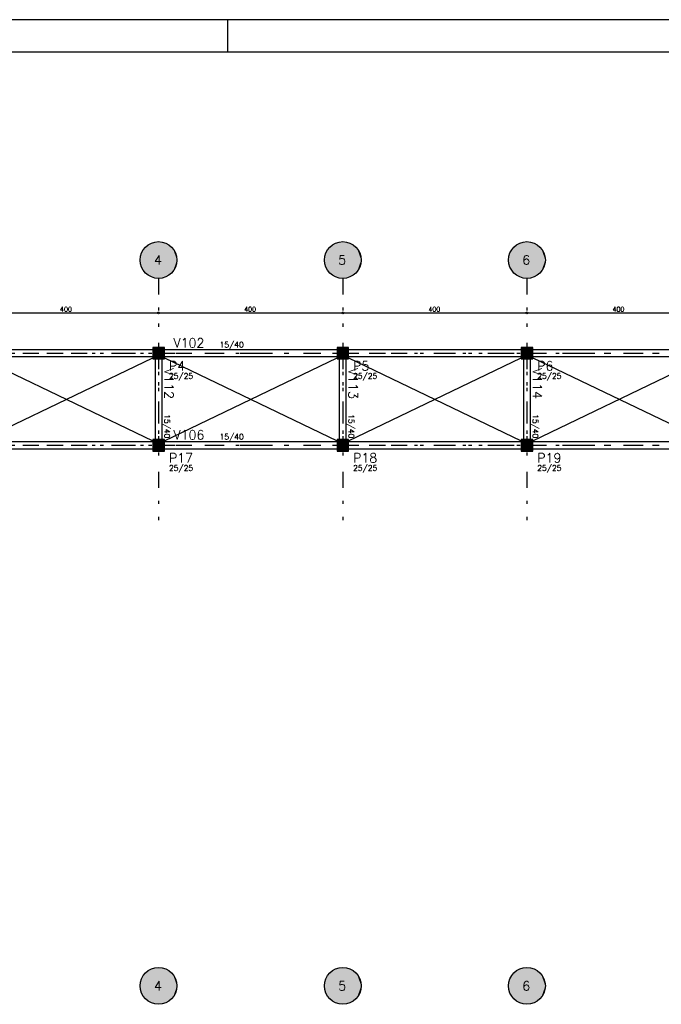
# Model space of a CAD drawing. Extents: x 0 to 84.1, y 0 to 59.4.
# Tile 5 of 9: x 22.1 to 42.1, y 28.8 to 59.4. Entities that reach past the tile are written whole.
import ezdxf

# ---------------------------------------------------------------- set-up
doc = ezdxf.new("R2010")
doc.units = 0
doc.header["$MEASUREMENT"] = 0
doc.linetypes.add('ESTILO_TQS_0003', pattern=[1.5, 0.5, -0.4, 0.1, -0.5])
doc.linetypes.add('ESTILO_TQS_0004', pattern=[2, 0.5, -0.4, 0.1, -0.4, 0.1, -0.5])
for name, color, linetype in [('1', 1, 'CONTINUOUS'), ('2', 2, 'CONTINUOUS'), ('3', 3, 'CONTINUOUS'), ('4', 4, 'CONTINUOUS'), ('6', 6, 'CONTINUOUS'), ('9', 9, 'CONTINUOUS')]:
    doc.layers.add(name, color=color, linetype=linetype)
doc.styles.get("Standard").update_dxf_attribs({"font": 'ROMANS.SHX'})

msp = doc.modelspace()

# ---------------------------------------------------------------- linework, layer by layer
at = {"layer": '1', "linetype": 'ESTILO_TQS_0004'}
for p, q in [((26.452, 51.367), (26.452, 43.867)), ((32.167, 51.367), (32.167, 43.867)), ((37.881, 51.367), (37.881, 43.867)), ((6.988, 49.046), (80.202, 49.046)), ((6.988, 46.189), (80.202, 46.189))]:
    msp.add_line(p, q, dxfattribs=at)
at = {"layer": '1', "linetype": 'Continuous'}
for p, q in [((20.559, 50.296), (26.631, 50.296)), ((26.274, 50.296), (32.345, 50.296)), ((26.452, 50.296), (26.452, 50.296)), ((26.452, 50.296), (26.452, 50.296)), ((31.988, 50.296), (38.059, 50.296)), ((32.167, 50.296), (32.167, 50.296)), ((32.167, 50.296), (32.167, 50.296)), ((37.702, 50.296), (43.774, 50.296)), ((37.881, 50.296), (37.881, 50.296)), ((37.881, 50.296), (37.881, 50.296)), ((26.452, 49.046), (26.452, 49.046)), ((32.167, 49.046), (32.167, 49.046)), ((37.881, 49.046), (37.881, 49.046)), ((26.452, 46.189), (26.452, 46.189)), ((32.167, 46.189), (32.167, 46.189)), ((37.881, 46.189), (37.881, 46.189))]:
    msp.add_line(p, q, dxfattribs=at)
at = {"layer": '1', "linetype": 'ESTILO_TQS_0003'}
for p, q in [((20.738, 49.046), (26.452, 49.046)), ((26.452, 49.046), (26.452, 46.189)), ((26.452, 49.046), (32.167, 49.046)), ((32.167, 49.046), (37.881, 49.046)), ((32.167, 49.046), (32.167, 46.189)), ((37.881, 49.046), (43.595, 49.046)), ((37.881, 49.046), (37.881, 46.189)), ((20.738, 46.189), (26.452, 46.189)), ((26.452, 46.189), (32.167, 46.189)), ((32.167, 46.189), (37.881, 46.189)), ((37.881, 46.189), (43.595, 46.189))]:
    msp.add_line(p, q, dxfattribs=at)
at = {"layer": '1', "linetype": 'Continuous'}
for points in [[(26.274, 49.153), (20.917, 49.153)], [(20.917, 48.939), (26.274, 48.939)], [(26.345, 49.099), (26.345, 48.992), (26.452, 49.046), (26.345, 49.099)], [(26.399, 48.939), (26.506, 48.939), (26.452, 49.046), (26.399, 48.939)], [(26.399, 48.939), (26.506, 48.939), (26.452, 49.046), (26.399, 48.939)], [(31.988, 49.153), (26.631, 49.153)], [(26.631, 48.939), (31.988, 48.939)], [(32.059, 49.099), (32.059, 48.992), (32.167, 49.046), (32.059, 49.099)], [(32.113, 48.939), (32.22, 48.939), (32.167, 49.046), (32.113, 48.939)], [(37.702, 49.153), (32.345, 49.153)], [(32.345, 48.939), (37.702, 48.939)], [(37.774, 49.099), (37.774, 48.992), (37.881, 49.046), (37.774, 49.099)], [(37.827, 48.939), (37.934, 48.939), (37.881, 49.046), (37.827, 48.939)], [(43.417, 49.153), (38.059, 49.153)], [(38.059, 48.939), (43.417, 48.939)], [(26.345, 48.867), (26.345, 46.367)], [(26.559, 46.367), (26.559, 48.867)], [(32.059, 48.867), (32.059, 46.367)], [(32.274, 46.367), (32.274, 48.867)], [(37.774, 48.867), (37.774, 46.367)], [(37.988, 46.367), (37.988, 48.867)], [(26.274, 46.296), (20.917, 46.296)], [(26.345, 46.242), (26.345, 46.135), (26.452, 46.189), (26.345, 46.242)], [(26.399, 46.082), (26.506, 46.082), (26.452, 46.189), (26.399, 46.082)], [(26.399, 46.082), (26.506, 46.082), (26.452, 46.189), (26.399, 46.082)], [(31.988, 46.296), (26.631, 46.296)], [(32.059, 46.242), (32.059, 46.135), (32.167, 46.189), (32.059, 46.242)], [(32.113, 46.082), (32.22, 46.082), (32.167, 46.189), (32.113, 46.082)], [(37.702, 46.296), (32.345, 46.296)], [(37.774, 46.242), (37.774, 46.135), (37.881, 46.189), (37.774, 46.242)], [(37.827, 46.082), (37.934, 46.082), (37.881, 46.189), (37.827, 46.082)], [(43.417, 46.296), (38.059, 46.296)], [(20.917, 46.082), (26.274, 46.082)], [(26.631, 46.082), (31.988, 46.082)], [(32.345, 46.082), (37.702, 46.082)], [(38.059, 46.082), (43.417, 46.082)]]:
    msp.add_lwpolyline(points, dxfattribs=at)
for centre, radius in [((26.452, 50.296), 0.0286), ((26.452, 50.296), 0.0286), ((26.452, 50.296), 0.0143), ((26.452, 50.296), 0.0143), ((32.167, 50.296), 0.0286), ((32.167, 50.296), 0.0286), ((32.167, 50.296), 0.0143), ((32.167, 50.296), 0.0143), ((37.881, 50.296), 0.0286), ((37.881, 50.296), 0.0286), ((37.881, 50.296), 0.0143), ((37.881, 50.296), 0.0143), ((26.452, 49.046), 0.0857), ((26.452, 49.046), 0.0857), ((26.452, 49.046), 0.0857), ((32.167, 49.046), 0.0857), ((32.167, 49.046), 0.0857), ((37.881, 49.046), 0.0857), ((37.881, 49.046), 0.0857), ((26.452, 46.189), 0.0857), ((26.452, 46.189), 0.0857), ((26.452, 46.189), 0.0857), ((32.167, 46.189), 0.0857), ((32.167, 46.189), 0.0857), ((37.881, 46.189), 0.0857), ((37.881, 46.189), 0.0857)]:
    msp.add_circle(centre, radius, dxfattribs=at)
at = {"layer": '2', "linetype": 'Continuous'}
for p, q in [((84.1, 59.4), (0, 59.4)), ((28.6, 58.4), (28.6, 59.4)), ((20.917, 46.33), (26.274, 48.904)), ((20.917, 48.904), (26.274, 46.33)), ((26.631, 46.33), (31.988, 48.904)), ((26.631, 48.904), (31.988, 46.33)), ((32.345, 46.33), (37.702, 48.904)), ((32.345, 48.904), (37.702, 46.33)), ((38.059, 46.33), (43.417, 48.904)), ((38.059, 48.904), (43.417, 46.33))]:
    msp.add_line(p, q, dxfattribs=at)
msp.add_lwpolyline([(83.1, 1), (2.5, 1), (2.5, 58.4), (83.1, 58.4), (83.1, 1)], dxfattribs=at)
for centre in [(26.452, 51.939), (32.167, 51.939), (37.881, 51.939), (26.452, 29.405), (32.167, 29.405), (37.881, 29.405)]:
    msp.add_circle(centre, 0.571, dxfattribs=at)
at = {"layer": '6', "linetype": 'Continuous'}
for points in [[(26.274, 48.867), (26.631, 48.867), (26.631, 49.224), (26.274, 49.224), (26.274, 48.867)], [(31.988, 48.867), (32.345, 48.867), (32.345, 49.224), (31.988, 49.224), (31.988, 48.867)], [(37.702, 48.867), (38.059, 48.867), (38.059, 49.224), (37.702, 49.224), (37.702, 48.867)], [(26.274, 46.01), (26.631, 46.01), (26.631, 46.367), (26.274, 46.367), (26.274, 46.01)], [(31.988, 46.01), (32.345, 46.01), (32.345, 46.367), (31.988, 46.367), (31.988, 46.01)], [(37.702, 46.01), (38.059, 46.01), (38.059, 46.367), (37.702, 46.367), (37.702, 46.01)]]:
    msp.add_lwpolyline(points, dxfattribs=at)
at = {"layer": '9', "linetype": 'Continuous'}
for points in [[(27.024, 51.939), (26.009, 52.299), (25.964, 52.236)], [(27.024, 51.939), (26.062, 52.356), (26.009, 52.299)], [(27.024, 51.939), (26.123, 52.406), (26.062, 52.356)], [(27.024, 51.939), (26.189, 52.446), (26.123, 52.406)], [(27.024, 51.939), (26.261, 52.477), (26.189, 52.446)], [(27.024, 51.939), (26.336, 52.498), (26.261, 52.477)], [(27.024, 51.939), (26.413, 52.509), (26.336, 52.498)], [(27.024, 51.939), (26.491, 52.509), (26.413, 52.509)], [(27.024, 51.939), (26.569, 52.498), (26.491, 52.509)], [(27.024, 51.939), (26.644, 52.477), (26.569, 52.498)], [(27.024, 51.939), (26.715, 52.446), (26.644, 52.477)], [(27.024, 51.939), (26.782, 52.406), (26.715, 52.446)], [(27.024, 51.939), (26.842, 52.356), (26.782, 52.406)], [(27.024, 51.939), (26.896, 52.299), (26.842, 52.356)], [(27.024, 51.939), (26.941, 52.236), (26.896, 52.299)], [(32.738, 51.939), (31.723, 52.299), (31.678, 52.236)], [(32.738, 51.939), (31.777, 52.356), (31.723, 52.299)], [(32.738, 51.939), (31.837, 52.406), (31.777, 52.356)], [(32.738, 51.939), (31.904, 52.446), (31.837, 52.406)], [(32.738, 51.939), (31.975, 52.477), (31.904, 52.446)], [(32.738, 51.939), (32.05, 52.498), (31.975, 52.477)], [(32.738, 51.939), (32.128, 52.509), (32.05, 52.498)], [(32.738, 51.939), (32.206, 52.509), (32.128, 52.509)], [(32.738, 51.939), (32.283, 52.498), (32.206, 52.509)], [(32.738, 51.939), (32.358, 52.477), (32.283, 52.498)], [(32.738, 51.939), (32.429, 52.446), (32.358, 52.477)], [(32.738, 51.939), (32.496, 52.406), (32.429, 52.446)], [(32.738, 51.939), (32.557, 52.356), (32.496, 52.406)], [(32.738, 51.939), (32.61, 52.299), (32.557, 52.356)], [(32.738, 51.939), (32.655, 52.236), (32.61, 52.299)], [(38.452, 51.939), (37.438, 52.299), (37.393, 52.236)], [(38.452, 51.939), (37.491, 52.356), (37.438, 52.299)], [(38.452, 51.939), (37.551, 52.406), (37.491, 52.356)], [(38.452, 51.939), (37.618, 52.446), (37.551, 52.406)], [(38.452, 51.939), (37.689, 52.477), (37.618, 52.446)], [(38.452, 51.939), (37.765, 52.498), (37.689, 52.477)], [(38.452, 51.939), (37.842, 52.509), (37.765, 52.498)], [(38.452, 51.939), (37.92, 52.509), (37.842, 52.509)], [(38.452, 51.939), (37.997, 52.498), (37.92, 52.509)], [(38.452, 51.939), (38.072, 52.477), (37.997, 52.498)], [(38.452, 51.939), (38.144, 52.446), (38.072, 52.477)], [(38.452, 51.939), (38.21, 52.406), (38.144, 52.446)], [(38.452, 51.939), (38.271, 52.356), (38.21, 52.406)], [(38.452, 51.939), (38.324, 52.299), (38.271, 52.356)], [(38.452, 51.939), (38.369, 52.236), (38.324, 52.299)], [(27.024, 51.939), (25.886, 52.016), (25.881, 51.939)], [(27.024, 51.939), (25.902, 52.093), (25.886, 52.016)], [(27.024, 51.939), (25.928, 52.166), (25.902, 52.093)], [(27.024, 51.939), (25.964, 52.236), (25.928, 52.166)], [(27.024, 51.939), (26.976, 52.166), (26.941, 52.236)], [(27.024, 51.939), (27.003, 52.093), (26.976, 52.166)], [(27.024, 51.939), (27.018, 52.016), (27.003, 52.093)], [(32.738, 51.939), (31.6, 52.016), (31.595, 51.939)], [(32.738, 51.939), (31.616, 52.093), (31.6, 52.016)], [(32.738, 51.939), (31.642, 52.166), (31.616, 52.093)], [(32.738, 51.939), (31.678, 52.236), (31.642, 52.166)], [(32.738, 51.939), (32.691, 52.166), (32.655, 52.236)], [(32.738, 51.939), (32.717, 52.093), (32.691, 52.166)], [(32.738, 51.939), (32.733, 52.016), (32.717, 52.093)], [(38.452, 51.939), (37.315, 52.016), (37.309, 51.939)], [(38.452, 51.939), (37.331, 52.093), (37.315, 52.016)], [(38.452, 51.939), (37.357, 52.166), (37.331, 52.093)], [(38.452, 51.939), (37.393, 52.236), (37.357, 52.166)], [(38.452, 51.939), (38.405, 52.166), (38.369, 52.236)], [(38.452, 51.939), (38.431, 52.093), (38.405, 52.166)], [(38.452, 51.939), (38.447, 52.016), (38.431, 52.093)], [(27.024, 51.939), (25.881, 51.939), (25.886, 51.861)], [(27.024, 51.939), (25.886, 51.861), (25.902, 51.785)], [(27.024, 51.939), (25.902, 51.785), (25.928, 51.711)], [(27.024, 51.939), (25.928, 51.711), (25.964, 51.642)], [(27.024, 51.939), (25.964, 51.642), (26.009, 51.578)], [(27.024, 51.939), (26.009, 51.578), (26.062, 51.521)], [(27.024, 51.939), (26.062, 51.521), (26.123, 51.472)], [(27.024, 51.939), (26.123, 51.472), (26.189, 51.431)], [(27.024, 51.939), (26.189, 51.431), (26.261, 51.4)], [(27.024, 51.939), (26.261, 51.4), (26.336, 51.379)], [(27.024, 51.939), (26.336, 51.379), (26.413, 51.369)], [(27.024, 51.939), (26.413, 51.369), (26.491, 51.369)], [(27.024, 51.939), (26.491, 51.369), (26.569, 51.379)], [(27.024, 51.939), (26.569, 51.379), (26.644, 51.4)], [(27.024, 51.939), (26.644, 51.4), (26.715, 51.431)], [(27.024, 51.939), (26.715, 51.431), (26.782, 51.472)], [(27.024, 51.939), (26.782, 51.472), (26.842, 51.521)], [(27.024, 51.939), (26.842, 51.521), (26.896, 51.578)], [(27.024, 51.939), (26.896, 51.578), (26.941, 51.642)], [(27.024, 51.939), (26.941, 51.642), (26.976, 51.711)], [(27.024, 51.939), (26.976, 51.711), (27.003, 51.785)], [(27.024, 51.939), (27.003, 51.785), (27.018, 51.861)], [(27.024, 51.939), (27.018, 51.861), (27.024, 51.939)], [(32.738, 51.939), (31.595, 51.939), (31.6, 51.861)], [(32.738, 51.939), (31.6, 51.861), (31.616, 51.785)], [(32.738, 51.939), (31.616, 51.785), (31.642, 51.711)], [(32.738, 51.939), (31.642, 51.711), (31.678, 51.642)], [(32.738, 51.939), (31.678, 51.642), (31.723, 51.578)], [(32.738, 51.939), (31.723, 51.578), (31.777, 51.521)], [(32.738, 51.939), (31.777, 51.521), (31.837, 51.472)], [(32.738, 51.939), (31.837, 51.472), (31.904, 51.431)], [(32.738, 51.939), (31.904, 51.431), (31.975, 51.4)], [(32.738, 51.939), (31.975, 51.4), (32.05, 51.379)], [(32.738, 51.939), (32.05, 51.379), (32.128, 51.369)], [(32.738, 51.939), (32.128, 51.369), (32.206, 51.369)], [(32.738, 51.939), (32.206, 51.369), (32.283, 51.379)], [(32.738, 51.939), (32.283, 51.379), (32.358, 51.4)], [(32.738, 51.939), (32.358, 51.4), (32.429, 51.431)], [(32.738, 51.939), (32.429, 51.431), (32.496, 51.472)], [(32.738, 51.939), (32.496, 51.472), (32.557, 51.521)], [(32.738, 51.939), (32.557, 51.521), (32.61, 51.578)], [(32.738, 51.939), (32.61, 51.578), (32.655, 51.642)], [(32.738, 51.939), (32.655, 51.642), (32.691, 51.711)], [(32.738, 51.939), (32.691, 51.711), (32.717, 51.785)], [(32.738, 51.939), (32.717, 51.785), (32.733, 51.861)], [(32.738, 51.939), (32.733, 51.861), (32.738, 51.939)], [(38.452, 51.939), (37.309, 51.939), (37.315, 51.861)], [(38.452, 51.939), (37.315, 51.861), (37.331, 51.785)], [(38.452, 51.939), (37.331, 51.785), (37.357, 51.711)], [(38.452, 51.939), (37.357, 51.711), (37.393, 51.642)], [(38.452, 51.939), (37.393, 51.642), (37.438, 51.578)], [(38.452, 51.939), (37.438, 51.578), (37.491, 51.521)], [(38.452, 51.939), (37.491, 51.521), (37.551, 51.472)], [(38.452, 51.939), (37.551, 51.472), (37.618, 51.431)], [(38.452, 51.939), (37.618, 51.431), (37.689, 51.4)], [(38.452, 51.939), (37.689, 51.4), (37.765, 51.379)], [(38.452, 51.939), (37.765, 51.379), (37.842, 51.369)], [(38.452, 51.939), (37.842, 51.369), (37.92, 51.369)], [(38.452, 51.939), (37.92, 51.369), (37.997, 51.379)], [(38.452, 51.939), (37.997, 51.379), (38.072, 51.4)], [(38.452, 51.939), (38.072, 51.4), (38.144, 51.431)], [(38.452, 51.939), (38.144, 51.431), (38.21, 51.472)], [(38.452, 51.939), (38.21, 51.472), (38.271, 51.521)], [(38.452, 51.939), (38.271, 51.521), (38.324, 51.578)], [(38.452, 51.939), (38.324, 51.578), (38.369, 51.642)], [(38.452, 51.939), (38.369, 51.642), (38.405, 51.711)], [(38.452, 51.939), (38.405, 51.711), (38.431, 51.785)], [(38.452, 51.939), (38.431, 51.785), (38.447, 51.861)], [(38.452, 51.939), (38.447, 51.861), (38.452, 51.939)], [(26.274, 48.867), (26.631, 48.867), (26.631, 49.224)], [(26.274, 48.867), (26.631, 49.224), (26.274, 49.224)], [(26.274, 48.867), (26.274, 49.224), (26.274, 48.867)], [(31.988, 48.867), (32.345, 48.867), (32.345, 49.224)], [(31.988, 48.867), (32.345, 49.224), (31.988, 49.224)], [(31.988, 48.867), (31.988, 49.224), (31.988, 48.867)], [(37.702, 48.867), (38.059, 48.867), (38.059, 49.224)], [(37.702, 48.867), (38.059, 49.224), (37.702, 49.224)], [(37.702, 48.867), (37.702, 49.224), (37.702, 48.867)], [(26.345, 49.099), (26.345, 48.992), (26.452, 49.046)], [(26.345, 49.099), (26.452, 49.046), (26.345, 49.099)], [(26.399, 48.939), (26.506, 48.939), (26.452, 49.046)], [(26.399, 48.939), (26.452, 49.046), (26.399, 48.939)], [(26.399, 48.939), (26.506, 48.939), (26.452, 49.046)], [(26.399, 48.939), (26.452, 49.046), (26.399, 48.939)], [(32.059, 49.099), (32.059, 48.992), (32.167, 49.046)], [(32.059, 49.099), (32.167, 49.046), (32.059, 49.099)], [(32.113, 48.939), (32.22, 48.939), (32.167, 49.046)], [(32.113, 48.939), (32.167, 49.046), (32.113, 48.939)], [(37.774, 49.099), (37.774, 48.992), (37.881, 49.046)], [(37.774, 49.099), (37.881, 49.046), (37.774, 49.099)], [(37.827, 48.939), (37.934, 48.939), (37.881, 49.046)], [(37.827, 48.939), (37.881, 49.046), (37.827, 48.939)], [(26.274, 46.01), (26.631, 46.01), (26.631, 46.367)], [(26.274, 46.01), (26.631, 46.367), (26.274, 46.367)], [(26.274, 46.01), (26.274, 46.367), (26.274, 46.01)], [(26.345, 46.242), (26.345, 46.135), (26.452, 46.189)], [(26.345, 46.242), (26.452, 46.189), (26.345, 46.242)], [(26.399, 46.082), (26.506, 46.082), (26.452, 46.189)], [(26.399, 46.082), (26.452, 46.189), (26.399, 46.082)], [(26.399, 46.082), (26.506, 46.082), (26.452, 46.189)], [(26.399, 46.082), (26.452, 46.189), (26.399, 46.082)], [(31.988, 46.01), (32.345, 46.01), (32.345, 46.367)], [(31.988, 46.01), (32.345, 46.367), (31.988, 46.367)], [(31.988, 46.01), (31.988, 46.367), (31.988, 46.01)], [(32.059, 46.242), (32.059, 46.135), (32.167, 46.189)], [(32.059, 46.242), (32.167, 46.189), (32.059, 46.242)], [(32.113, 46.082), (32.22, 46.082), (32.167, 46.189)], [(32.113, 46.082), (32.167, 46.189), (32.113, 46.082)], [(37.702, 46.01), (38.059, 46.01), (38.059, 46.367)], [(37.702, 46.01), (38.059, 46.367), (37.702, 46.367)], [(37.702, 46.01), (37.702, 46.367), (37.702, 46.01)], [(37.774, 46.242), (37.774, 46.135), (37.881, 46.189)], [(37.774, 46.242), (37.881, 46.189), (37.774, 46.242)], [(37.827, 46.082), (37.934, 46.082), (37.881, 46.189)], [(37.827, 46.082), (37.881, 46.189), (37.827, 46.082)], [(27.024, 29.405), (26.336, 29.964), (26.261, 29.943)], [(27.024, 29.405), (26.413, 29.975), (26.336, 29.964)], [(27.024, 29.405), (26.491, 29.975), (26.413, 29.975)], [(27.024, 29.405), (26.569, 29.964), (26.491, 29.975)], [(27.024, 29.405), (26.644, 29.943), (26.569, 29.964)], [(32.738, 29.405), (32.05, 29.964), (31.975, 29.943)], [(32.738, 29.405), (32.128, 29.975), (32.05, 29.964)], [(32.738, 29.405), (32.206, 29.975), (32.128, 29.975)], [(32.738, 29.405), (32.283, 29.964), (32.206, 29.975)], [(32.738, 29.405), (32.358, 29.943), (32.283, 29.964)], [(38.452, 29.405), (37.765, 29.964), (37.689, 29.943)], [(38.452, 29.405), (37.842, 29.975), (37.765, 29.964)], [(38.452, 29.405), (37.92, 29.975), (37.842, 29.975)], [(38.452, 29.405), (37.997, 29.964), (37.92, 29.975)], [(38.452, 29.405), (38.072, 29.943), (37.997, 29.964)], [(27.024, 29.405), (25.964, 29.701), (25.928, 29.632)], [(27.024, 29.405), (26.009, 29.765), (25.964, 29.701)], [(27.024, 29.405), (26.062, 29.822), (26.009, 29.765)], [(27.024, 29.405), (26.123, 29.871), (26.062, 29.822)], [(27.024, 29.405), (26.189, 29.912), (26.123, 29.871)], [(27.024, 29.405), (26.261, 29.943), (26.189, 29.912)], [(27.024, 29.405), (26.715, 29.912), (26.644, 29.943)], [(27.024, 29.405), (26.782, 29.871), (26.715, 29.912)], [(27.024, 29.405), (26.842, 29.822), (26.782, 29.871)], [(27.024, 29.405), (26.896, 29.765), (26.842, 29.822)], [(27.024, 29.405), (26.941, 29.701), (26.896, 29.765)], [(27.024, 29.405), (26.976, 29.632), (26.941, 29.701)], [(32.738, 29.405), (31.678, 29.701), (31.642, 29.632)], [(32.738, 29.405), (31.723, 29.765), (31.678, 29.701)], [(32.738, 29.405), (31.777, 29.822), (31.723, 29.765)], [(32.738, 29.405), (31.837, 29.871), (31.777, 29.822)], [(32.738, 29.405), (31.904, 29.912), (31.837, 29.871)], [(32.738, 29.405), (31.975, 29.943), (31.904, 29.912)], [(32.738, 29.405), (32.429, 29.912), (32.358, 29.943)], [(32.738, 29.405), (32.496, 29.871), (32.429, 29.912)], [(32.738, 29.405), (32.557, 29.822), (32.496, 29.871)], [(32.738, 29.405), (32.61, 29.765), (32.557, 29.822)], [(32.738, 29.405), (32.655, 29.701), (32.61, 29.765)], [(32.738, 29.405), (32.691, 29.632), (32.655, 29.701)], [(38.452, 29.405), (37.393, 29.701), (37.357, 29.632)], [(38.452, 29.405), (37.438, 29.765), (37.393, 29.701)], [(38.452, 29.405), (37.491, 29.822), (37.438, 29.765)], [(38.452, 29.405), (37.551, 29.871), (37.491, 29.822)], [(38.452, 29.405), (37.618, 29.912), (37.551, 29.871)], [(38.452, 29.405), (37.689, 29.943), (37.618, 29.912)], [(38.452, 29.405), (38.144, 29.912), (38.072, 29.943)], [(38.452, 29.405), (38.21, 29.871), (38.144, 29.912)], [(38.452, 29.405), (38.271, 29.822), (38.21, 29.871)], [(38.452, 29.405), (38.324, 29.765), (38.271, 29.822)], [(38.452, 29.405), (38.369, 29.701), (38.324, 29.765)], [(38.452, 29.405), (38.405, 29.632), (38.369, 29.701)], [(27.024, 29.405), (25.886, 29.482), (25.881, 29.405)], [(27.024, 29.405), (25.881, 29.405), (25.886, 29.327)], [(27.024, 29.405), (25.902, 29.559), (25.886, 29.482)], [(27.024, 29.405), (25.886, 29.327), (25.902, 29.25)], [(27.024, 29.405), (25.928, 29.632), (25.902, 29.559)], [(27.024, 29.405), (25.902, 29.25), (25.928, 29.177)], [(27.024, 29.405), (25.928, 29.177), (25.964, 29.108)], [(27.024, 29.405), (25.964, 29.108), (26.009, 29.044)], [(27.024, 29.405), (26.009, 29.044), (26.062, 28.987)], [(27.024, 29.405), (26.062, 28.987), (26.123, 28.938)], [(27.024, 29.405), (26.123, 28.938), (26.189, 28.897)], [(27.024, 29.405), (26.189, 28.897), (26.261, 28.866)], [(27.024, 29.405), (26.261, 28.866), (26.336, 28.845)], [(27.024, 29.405), (26.336, 28.845), (26.413, 28.834)], [(27.024, 29.405), (26.413, 28.834), (26.491, 28.834)], [(27.024, 29.405), (26.491, 28.834), (26.569, 28.845)], [(27.024, 29.405), (26.569, 28.845), (26.644, 28.866)], [(27.024, 29.405), (26.644, 28.866), (26.715, 28.897)], [(27.024, 29.405), (26.715, 28.897), (26.782, 28.938)], [(27.024, 29.405), (26.782, 28.938), (26.842, 28.987)], [(27.024, 29.405), (26.842, 28.987), (26.896, 29.044)], [(27.024, 29.405), (26.896, 29.044), (26.941, 29.108)], [(27.024, 29.405), (26.941, 29.108), (26.976, 29.177)], [(27.024, 29.405), (27.003, 29.559), (26.976, 29.632)], [(27.024, 29.405), (26.976, 29.177), (27.003, 29.25)], [(27.024, 29.405), (27.018, 29.482), (27.003, 29.559)], [(27.024, 29.405), (27.003, 29.25), (27.018, 29.327)], [(27.024, 29.405), (27.018, 29.327), (27.024, 29.405)], [(32.738, 29.405), (31.6, 29.482), (31.595, 29.405)], [(32.738, 29.405), (31.595, 29.405), (31.6, 29.327)], [(32.738, 29.405), (31.616, 29.559), (31.6, 29.482)], [(32.738, 29.405), (31.6, 29.327), (31.616, 29.25)], [(32.738, 29.405), (31.642, 29.632), (31.616, 29.559)], [(32.738, 29.405), (31.616, 29.25), (31.642, 29.177)], [(32.738, 29.405), (31.642, 29.177), (31.678, 29.108)], [(32.738, 29.405), (31.678, 29.108), (31.723, 29.044)], [(32.738, 29.405), (31.723, 29.044), (31.777, 28.987)], [(32.738, 29.405), (31.777, 28.987), (31.837, 28.938)], [(32.738, 29.405), (31.837, 28.938), (31.904, 28.897)], [(32.738, 29.405), (31.904, 28.897), (31.975, 28.866)], [(32.738, 29.405), (31.975, 28.866), (32.05, 28.845)], [(32.738, 29.405), (32.05, 28.845), (32.128, 28.834)], [(32.738, 29.405), (32.128, 28.834), (32.206, 28.834)], [(32.738, 29.405), (32.206, 28.834), (32.283, 28.845)], [(32.738, 29.405), (32.283, 28.845), (32.358, 28.866)], [(32.738, 29.405), (32.358, 28.866), (32.429, 28.897)], [(32.738, 29.405), (32.429, 28.897), (32.496, 28.938)], [(32.738, 29.405), (32.496, 28.938), (32.557, 28.987)], [(32.738, 29.405), (32.557, 28.987), (32.61, 29.044)], [(32.738, 29.405), (32.61, 29.044), (32.655, 29.108)], [(32.738, 29.405), (32.655, 29.108), (32.691, 29.177)], [(32.738, 29.405), (32.717, 29.559), (32.691, 29.632)], [(32.738, 29.405), (32.691, 29.177), (32.717, 29.25)], [(32.738, 29.405), (32.733, 29.482), (32.717, 29.559)], [(32.738, 29.405), (32.717, 29.25), (32.733, 29.327)], [(32.738, 29.405), (32.733, 29.327), (32.738, 29.405)], [(38.452, 29.405), (37.315, 29.482), (37.309, 29.405)], [(38.452, 29.405), (37.309, 29.405), (37.315, 29.327)], [(38.452, 29.405), (37.331, 29.559), (37.315, 29.482)], [(38.452, 29.405), (37.315, 29.327), (37.331, 29.25)], [(38.452, 29.405), (37.357, 29.632), (37.331, 29.559)], [(38.452, 29.405), (37.331, 29.25), (37.357, 29.177)], [(38.452, 29.405), (37.357, 29.177), (37.393, 29.108)], [(38.452, 29.405), (37.393, 29.108), (37.438, 29.044)], [(38.452, 29.405), (37.438, 29.044), (37.491, 28.987)], [(38.452, 29.405), (37.491, 28.987), (37.551, 28.938)], [(38.452, 29.405), (37.551, 28.938), (37.618, 28.897)], [(38.452, 29.405), (37.618, 28.897), (37.689, 28.866)], [(38.452, 29.405), (37.689, 28.866), (37.765, 28.845)], [(38.452, 29.405), (37.765, 28.845), (37.842, 28.834)], [(38.452, 29.405), (37.842, 28.834), (37.92, 28.834)], [(38.452, 29.405), (37.92, 28.834), (37.997, 28.845)], [(38.452, 29.405), (37.997, 28.845), (38.072, 28.866)], [(38.452, 29.405), (38.072, 28.866), (38.144, 28.897)], [(38.452, 29.405), (38.144, 28.897), (38.21, 28.938)], [(38.452, 29.405), (38.21, 28.938), (38.271, 28.987)], [(38.452, 29.405), (38.271, 28.987), (38.324, 29.044)], [(38.452, 29.405), (38.324, 29.044), (38.369, 29.108)], [(38.452, 29.405), (38.369, 29.108), (38.405, 29.177)], [(38.452, 29.405), (38.431, 29.559), (38.405, 29.632)], [(38.452, 29.405), (38.405, 29.177), (38.431, 29.25)], [(38.452, 29.405), (38.447, 29.482), (38.431, 29.559)], [(38.452, 29.405), (38.431, 29.25), (38.447, 29.327)], [(38.452, 29.405), (38.447, 29.327), (38.452, 29.405)]]:
    msp.add_solid(points, dxfattribs=at)

# ---------------------------------------------------------------- texts
at = {"layer": '1', "linetype": 'Continuous'}
for p in [(23.395, 50.339), (29.109, 50.339), (34.824, 50.339), (40.538, 50.339)]:
    msp.add_text('400', height=0.1429, dxfattribs=at).set_placement(p)
at = {"layer": '3', "linetype": 'Continuous'}
for s, p in [('15/40', (28.345, 49.224)), ('25/25', (26.774, 48.253)), ('25/25', (32.488, 48.253)), ('25/25', (38.202, 48.253)), ('15/40', (28.345, 46.367)), ('25/25', (26.774, 45.396)), ('25/25', (32.488, 45.396)), ('25/25', (38.202, 45.396))]:
    msp.add_text(s, height=0.1714, dxfattribs=at).set_placement(p)
for p in [(26.631, 47.153), (32.345, 47.153), (38.059, 47.153)]:
    msp.add_text('15/40', height=0.1714, rotation=270, dxfattribs=at).set_placement(p)
at = {"layer": '4', "linetype": 'Continuous'}
for s, p in [('V102', (26.917, 49.224)), ('V106', (26.917, 46.367))]:
    msp.add_text(s, height=0.2857, dxfattribs=at).set_placement(p)
for s, p in [('V112', (26.631, 48.582)), ('V113', (32.345, 48.582)), ('V114', (38.059, 48.582))]:
    msp.add_text(s, height=0.2857, rotation=270, dxfattribs=at).set_placement(p)
at = {"layer": '6', "linetype": 'Continuous'}
for s, height, p in [('4', 0.286, (26.309, 51.796)), ('5', 0.286, (32.024, 51.796)), ('6', 0.286, (37.738, 51.796)), ('P4', 0.2857, (26.774, 48.51)), ('P5', 0.2857, (32.488, 48.51)), ('P6', 0.2857, (38.202, 48.51)), ('P17', 0.2857, (26.774, 45.653)), ('P18', 0.2857, (32.488, 45.653)), ('P19', 0.2857, (38.202, 45.653)), ('4', 0.286, (26.309, 29.262)), ('5', 0.286, (32.024, 29.262)), ('6', 0.286, (37.738, 29.262))]:
    msp.add_text(s, height=height, dxfattribs=at).set_placement(p)

doc.saveas('drawing.dxf')
